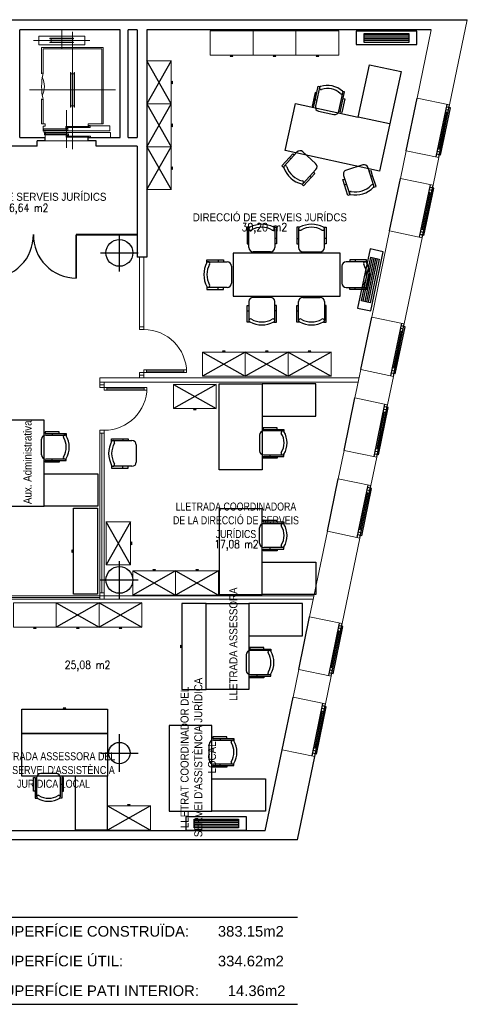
# Model space of a CAD drawing. Header units: metres. Extents: x -1 to 438, y -6 to 39.
# Tile 8 of 9: x 419.13 to 427.48, y 9.88 to 28.25. Entities that reach past the tile are written whole.
import ezdxf

# ---------------------------------------------------------------- set-up
doc = ezdxf.new("R2010")
doc.units = ezdxf.units.M
doc.linetypes.add('CONTINUA', pattern=[0])
for name, color, linetype, lineweight in [('INS P2  CLIMATITZACIO', 7, 'CONTINUA', 25), ('P2  TEXT ACTUAL', 7, 'CONTINUA', 25), ('P2 MOBLES ACTUAL', 7, 'CONTINUA', 25), ('P2 MURS ACTUAL', 7, 'CONTINUA', 25)]:
    doc.layers.add(name, color=color, linetype=linetype, lineweight=lineweight)
doc.styles.add('ARIAL', font='arial.ttf')
doc.styles.add('SIMPLEX', font='simplex_.ttf')

msp = doc.modelspace()

# ---------------------------------------------------------------- linework, layer by layer
at = {"layer": 'INS P2  CLIMATITZACIO', "transparency": 33554687}
for p, q in [((426.391, 27.957), (425.561, 27.957)), ((426.391, 27.924), (425.561, 27.924)), ((426.391, 27.892), (425.561, 27.892)), ((426.391, 27.859), (425.561, 27.859)), ((425.542, 22.997), (425.713, 23.81)), ((425.575, 22.991), (425.745, 23.803)), ((425.607, 22.984), (425.777, 23.796)), ((425.639, 22.977), (425.809, 23.789)), ((423.215, 13.305), (422.385, 13.305)), ((423.215, 13.272), (422.385, 13.272)), ((423.215, 13.239), (422.385, 13.239)), ((423.215, 13.206), (422.385, 13.206))]:
    msp.add_line(p, q, dxfattribs=at)
for points in [[(426.541, 28.033), (425.411, 28.033), (425.411, 27.783), (426.541, 27.783), (426.541, 28.033)], [(426.391, 27.826), (425.561, 27.826), (425.561, 27.99), (426.391, 27.99), (426.391, 27.826)], [(425.682, 22.815), (425.914, 23.921), (425.67, 23.972), (425.437, 22.866), (425.682, 22.815)], [(425.51, 23.004), (425.681, 23.817), (425.842, 23.783), (425.671, 22.97), (425.51, 23.004)], [(423.365, 13.38), (422.235, 13.38), (422.235, 13.13), (423.365, 13.13), (423.365, 13.38)], [(423.215, 13.173), (422.385, 13.173), (422.385, 13.337), (423.215, 13.337), (423.215, 13.173)]]:
    msp.add_lwpolyline(points, close=True, dxfattribs=at)
at = {"layer": 'P2 MOBLES ACTUAL', "transparency": 33554687}
for p, q in [((421.957, 27.478), (421.507, 26.678)), ((421.957, 26.678), (421.507, 27.478)), ((421.507, 26.678), (421.957, 25.878)), ((421.507, 25.878), (421.957, 26.678)), ((421.507, 25.878), (421.957, 25.078)), ((421.507, 25.078), (421.957, 25.878)), ((422.542, 22.047), (423.342, 21.597)), ((423.342, 22.047), (422.542, 21.597)), ((423.342, 22.047), (424.142, 21.597)), ((424.142, 22.047), (423.342, 21.597)), ((424.142, 22.047), (424.942, 21.597)), ((424.942, 22.047), (424.142, 21.597)), ((422, 21.444), (422.8, 20.994)), ((422.8, 21.444), (422, 20.994)), ((421.197, 18.081), (420.747, 18.881)), ((421.197, 18.881), (420.747, 18.081)), ((421.242, 17.967), (422.042, 17.517)), ((422.042, 17.967), (421.242, 17.517)), ((422.042, 17.967), (422.842, 17.517)), ((422.842, 17.967), (422.042, 17.517)), ((419.814, 17.369), (420.614, 16.919)), ((420.614, 17.369), (419.814, 16.919)), ((420.614, 17.369), (421.414, 16.919)), ((421.414, 17.369), (420.614, 16.919)), ((420.77, 13.582), (421.57, 13.132)), ((421.57, 13.582), (420.77, 13.132))]:
    msp.add_line(p, q, dxfattribs=at)
at = {"layer": 'P2 MOBLES ACTUAL', "color": 180, "transparency": 33554687}
for p, q in [((424.724, 26.981), (424.649, 26.635)), ((425.089, 26.54), (425.164, 26.885)), ((424.648, 26.758), (424.675, 26.753)), ((425.14, 26.651), (425.114, 26.657)), ((424.71, 26.54), (424.994, 26.478)), ((426.035, 26.303), (425.449, 26.431)), ((424.066, 25.516), (424.304, 25.777)), ((424.417, 25.783), (424.654, 25.568)), ((424.164, 25.675), (424.19, 25.652)), ((425.532, 25.54), (425.227, 25.443)), ((424.659, 25.455), (424.421, 25.193)), ((424.634, 25.383), (424.616, 25.399)), ((425.74, 25.152), (425.632, 25.488)), ((424.571, 25.305), (424.545, 25.329)), ((425.168, 25.266), (425.192, 25.274)), ((425.175, 25.342), (425.283, 25.006)), ((425.193, 25.17), (425.227, 25.18)), ((425.717, 25.337), (425.684, 25.326)), ((424.038, 20.579), (423.685, 20.579)), ((423.805, 20.605), (423.805, 20.579)), ((419.54, 20.131), (419.54, 20.421)), ((419.62, 20.501), (419.974, 20.501)), ((419.74, 20.528), (419.74, 20.501)), ((423.605, 20.499), (423.605, 20.209)), ((419.974, 20.051), (419.62, 20.051)), ((419.74, 20.024), (419.74, 20.051)), ((423.685, 20.129), (424.038, 20.129)), ((423.805, 20.102), (423.805, 20.129)), ((423.605, 18.482), (423.605, 18.772)), ((423.685, 18.852), (424.038, 18.852)), ((423.805, 18.879), (423.805, 18.852)), ((424.038, 18.402), (423.685, 18.402)), ((423.805, 18.375), (423.805, 18.402))]:
    msp.add_line(p, q, dxfattribs=at)
at = {"layer": 'P2 MOBLES ACTUAL', "color": 180, "linetype": 'CONTINUA', "transparency": 33554687}
for p, q in [((423.41, 23.997), (423.41, 24.35)), ((423.89, 24.35), (423.89, 23.997)), ((424.337, 24.35), (424.337, 23.997)), ((424.817, 23.997), (424.817, 24.35)), ((423.375, 24.167), (423.41, 24.167)), ((423.38, 24.067), (423.405, 24.067)), ((423.925, 24.167), (423.89, 24.167)), ((424.302, 24.167), (424.337, 24.167)), ((424.852, 24.167), (424.817, 24.167)), ((424.847, 24.067), (424.822, 24.067)), ((423.81, 23.917), (423.49, 23.917)), ((424.417, 23.917), (424.737, 23.917)), ((422.65, 23.733), (423.003, 23.733)), ((422.833, 23.768), (422.833, 23.733)), ((425.577, 23.733), (425.223, 23.733)), ((425.393, 23.768), (425.393, 23.733)), ((423.083, 23.653), (423.083, 23.333)), ((425.143, 23.653), (425.143, 23.333)), ((423.003, 23.253), (422.65, 23.253)), ((422.833, 23.218), (422.833, 23.253)), ((422.933, 23.223), (422.933, 23.248)), ((425.223, 23.253), (425.577, 23.253)), ((425.293, 23.223), (425.293, 23.248)), ((425.393, 23.218), (425.393, 23.253)), ((423.41, 22.989), (423.41, 22.636)), ((423.81, 23.069), (423.49, 23.069)), ((423.89, 22.636), (423.89, 22.989)), ((424.337, 22.636), (424.337, 22.989)), ((424.417, 23.069), (424.737, 23.069)), ((424.817, 22.989), (424.817, 22.636)), ((423.375, 22.819), (423.41, 22.819)), ((423.38, 22.919), (423.405, 22.919)), ((423.925, 22.819), (423.89, 22.819)), ((424.302, 22.819), (424.337, 22.819)), ((424.852, 22.819), (424.817, 22.819)), ((424.847, 22.919), (424.822, 22.919)), ((420.874, 20.398), (421.227, 20.398)), ((421.057, 20.433), (421.057, 20.398)), ((421.307, 20.318), (421.307, 19.998)), ((421.227, 19.918), (420.874, 19.918)), ((421.057, 19.883), (421.057, 19.918)), ((421.157, 19.888), (421.157, 19.913)), ((423.36, 16.402), (423.36, 16.112)), ((423.793, 16.482), (423.44, 16.482)), ((423.56, 16.509), (423.56, 16.482)), ((423.44, 16.032), (423.793, 16.032)), ((423.56, 16.005), (423.56, 16.032)), ((422.67, 14.441), (422.67, 14.731)), ((422.75, 14.811), (423.103, 14.811)), ((422.87, 14.838), (422.87, 14.811)), ((423.103, 14.361), (422.75, 14.361)), ((422.87, 14.335), (422.87, 14.361)), ((419.815, 14.185), (419.525, 14.185)), ((419.418, 13.985), (419.445, 13.985)), ((419.445, 14.105), (419.445, 13.751)), ((419.895, 13.751), (419.895, 14.105)), ((419.921, 13.985), (419.895, 13.985))]:
    msp.add_line(p, q, dxfattribs=at)
at = {"layer": 'P2 MOBLES ACTUAL', "color": 180, "lineweight": 13, "transparency": 33554687}
for points in [[(422.686, 27.588), (423.486, 27.588), (423.486, 28.038), (422.686, 28.038), (422.686, 27.588)], [(423.486, 27.588), (424.286, 27.588), (424.286, 28.038), (423.486, 28.038), (423.486, 27.588)], [(424.286, 27.588), (425.086, 27.588), (425.086, 28.038), (424.286, 28.038), (424.286, 27.588)], [(423.086, 27.588), (423.061, 27.563), (423.111, 27.563), (423.086, 27.588)], [(423.886, 27.588), (423.861, 27.563), (423.911, 27.563), (423.886, 27.588)], [(424.686, 27.588), (424.661, 27.563), (424.711, 27.563), (424.686, 27.588)], [(421.957, 26.678), (421.957, 27.478), (421.507, 27.478), (421.507, 26.678), (421.957, 26.678)], [(421.957, 27.078), (421.982, 27.053), (421.982, 27.103), (421.957, 27.078)], [(421.957, 25.878), (421.957, 26.678), (421.507, 26.678), (421.507, 25.878), (421.957, 25.878)], [(421.957, 26.278), (421.982, 26.253), (421.982, 26.303), (421.957, 26.278)], [(421.957, 25.078), (421.957, 25.878), (421.507, 25.878), (421.507, 25.078), (421.957, 25.078)], [(421.957, 25.478), (421.982, 25.453), (421.982, 25.503), (421.957, 25.478)], [(422.542, 22.047), (423.342, 22.047), (423.342, 21.597), (422.542, 21.597), (422.542, 22.047)], [(422.942, 22.047), (422.917, 22.072), (422.967, 22.072), (422.942, 22.047)], [(423.342, 22.047), (424.142, 22.047), (424.142, 21.597), (423.342, 21.597), (423.342, 22.047)], [(423.742, 22.047), (423.717, 22.072), (423.767, 22.072), (423.742, 22.047)], [(424.142, 22.047), (424.942, 22.047), (424.942, 21.597), (424.142, 21.597), (424.142, 22.047)], [(424.542, 22.047), (424.517, 22.072), (424.567, 22.072), (424.542, 22.047)], [(421.197, 18.081), (421.197, 18.881), (420.747, 18.881), (420.747, 18.081), (421.197, 18.081)], [(421.197, 18.481), (421.222, 18.456), (421.222, 18.506), (421.197, 18.481)], [(421.242, 17.967), (422.042, 17.967), (422.042, 17.517), (421.242, 17.517), (421.242, 17.967)], [(421.642, 17.967), (421.617, 17.992), (421.667, 17.992), (421.642, 17.967)], [(422.042, 17.967), (422.842, 17.967), (422.842, 17.517), (422.042, 17.517), (422.042, 17.967)], [(422.442, 17.967), (422.417, 17.992), (422.467, 17.992), (422.442, 17.967)], [(421.17, 13.582), (421.145, 13.607), (421.195, 13.607), (421.17, 13.582)], [(420.77, 13.582), (421.57, 13.582), (421.57, 13.132), (420.77, 13.132), (420.77, 13.582)]]:
    msp.add_lwpolyline(points, close=True, dxfattribs=at)
at = {"layer": 'P2 MOBLES ACTUAL', "color": 180, "transparency": 33554687}
for points in [[(425.844, 25.424), (424.085, 25.806), (424.276, 26.686), (425.449, 26.431), (425.661, 27.408), (426.248, 27.28), (425.844, 25.424)], [(423.655, 21.454), (423.655, 19.854), (422.855, 19.854), (422.855, 21.454), (423.655, 21.454)], [(424.655, 20.854), (424.655, 21.454), (423.655, 21.454), (423.655, 20.854), (424.655, 20.854)], [(419.59, 19.176), (419.59, 20.776), (418.79, 20.776), (418.79, 19.176), (419.59, 19.176)], [(420.59, 19.776), (420.59, 19.176), (419.59, 19.176), (419.59, 19.776), (420.59, 19.776)], [(423.655, 17.527), (423.655, 19.127), (422.855, 19.127), (422.855, 17.527), (423.655, 17.527)], [(424.655, 18.127), (424.655, 17.527), (423.655, 17.527), (423.655, 18.127), (424.655, 18.127)]]:
    msp.add_lwpolyline(points, close=True, dxfattribs=at)
for points in [[(424.676, 26.884), (424.646, 26.89), (424.59, 26.636), (424.62, 26.63), (424.703, 27.011), (424.743, 27.002)], [(425.168, 26.777), (425.198, 26.77), (425.142, 26.516), (425.112, 26.523), (425.195, 26.904), (425.156, 26.912)], [(424.06, 25.486), (424.022, 25.52), (424.164, 25.675), (424.231, 25.749), (424.257, 25.726)], [(424.392, 25.184), (424.429, 25.15), (424.571, 25.305), (424.638, 25.379), (424.612, 25.403)], [(425.733, 25.122), (425.781, 25.137), (425.717, 25.337), (425.687, 25.432), (425.654, 25.422)], [(425.305, 24.985), (425.257, 24.97), (425.193, 25.17), (425.163, 25.265), (425.196, 25.276)], [(423.933, 20.605), (423.933, 20.636), (423.673, 20.636), (423.673, 20.605), (424.063, 20.605), (424.063, 20.565)], [(419.869, 20.528), (419.869, 20.559), (419.609, 20.559), (419.609, 20.528), (419.999, 20.528), (419.999, 20.488)], [(419.869, 20.024), (419.869, 19.994), (419.609, 19.994), (419.609, 20.024), (419.999, 20.024), (419.999, 20.065)], [(423.933, 20.102), (423.933, 20.071), (423.673, 20.071), (423.673, 20.102), (424.063, 20.102), (424.063, 20.142)], [(423.933, 18.879), (423.933, 18.909), (423.673, 18.909), (423.673, 18.879), (424.063, 18.879), (424.063, 18.839)], [(423.933, 18.375), (423.933, 18.344), (423.673, 18.344), (423.673, 18.375), (424.063, 18.375), (424.063, 18.415)]]:
    msp.add_lwpolyline(points, dxfattribs=at)
at = {"layer": 'P2 MOBLES ACTUAL', "color": 180, "linetype": 'CONTINUA', "transparency": 33554687}
for points in [[(423.426, 24.377), (423.375, 24.377), (423.375, 24.167), (423.375, 24.067), (423.41, 24.067)], [(423.875, 24.377), (423.925, 24.377), (423.925, 24.167), (423.925, 24.067), (423.89, 24.067)], [(424.352, 24.377), (424.302, 24.377), (424.302, 24.167), (424.302, 24.067), (424.337, 24.067)], [(424.801, 24.377), (424.852, 24.377), (424.852, 24.167), (424.852, 24.067), (424.817, 24.067)], [(422.623, 23.718), (422.623, 23.768), (422.833, 23.768), (422.933, 23.768), (422.933, 23.733)], [(425.603, 23.718), (425.603, 23.768), (425.393, 23.768), (425.293, 23.768), (425.293, 23.733)], [(422.623, 23.269), (422.623, 23.218), (422.833, 23.218), (422.933, 23.218), (422.933, 23.253)], [(425.603, 23.269), (425.603, 23.218), (425.393, 23.218), (425.293, 23.218), (425.293, 23.253)], [(423.426, 22.609), (423.375, 22.609), (423.375, 22.819), (423.375, 22.919), (423.41, 22.919)], [(423.875, 22.609), (423.925, 22.609), (423.925, 22.819), (423.925, 22.919), (423.89, 22.919)], [(424.352, 22.609), (424.302, 22.609), (424.302, 22.819), (424.302, 22.919), (424.337, 22.919)], [(424.801, 22.609), (424.852, 22.609), (424.852, 22.819), (424.852, 22.919), (424.817, 22.919)], [(420.847, 20.383), (420.847, 20.433), (421.057, 20.433), (421.157, 20.433), (421.157, 20.398)], [(420.847, 19.934), (420.847, 19.883), (421.057, 19.883), (421.157, 19.883), (421.157, 19.918)], [(423.688, 16.509), (423.688, 16.54), (423.428, 16.54), (423.428, 16.509), (423.818, 16.509), (423.818, 16.469)], [(423.688, 16.005), (423.688, 15.975), (423.428, 15.975), (423.428, 16.005), (423.818, 16.005), (423.818, 16.045)], [(422.998, 14.838), (422.998, 14.869), (422.738, 14.869), (422.738, 14.838), (423.128, 14.838), (423.128, 14.798)], [(422.998, 14.335), (422.998, 14.304), (422.738, 14.304), (422.738, 14.335), (423.128, 14.335), (423.128, 14.375)], [(419.418, 13.856), (419.387, 13.856), (419.387, 14.116), (419.418, 14.116), (419.418, 13.726), (419.458, 13.726)], [(419.921, 13.856), (419.952, 13.856), (419.952, 14.116), (419.921, 14.116), (419.921, 13.726), (419.881, 13.726)]]:
    msp.add_lwpolyline(points, dxfattribs=at)
at = {"layer": 'P2 MOBLES ACTUAL', "transparency": 33554687}
msp.add_lwpolyline([(423.113, 23.093), (425.113, 23.093), (425.113, 23.893), (423.113, 23.893), (423.113, 23.093)], close=True, dxfattribs=at)
at = {"layer": 'P2 MOBLES ACTUAL', "color": 180, "linetype": 'CONTINUA', "lineweight": 13, "transparency": 33554687}
for points in [[(422, 20.994), (422.8, 20.994), (422.8, 21.444), (422, 21.444), (422, 20.994)], [(422.4, 20.994), (422.375, 20.969), (422.425, 20.969), (422.4, 20.994)], [(419.014, 16.919), (419.814, 16.919), (419.814, 17.369), (419.014, 17.369), (419.014, 16.919)], [(419.814, 16.919), (420.614, 16.919), (420.614, 17.369), (419.814, 17.369), (419.814, 16.919)], [(420.614, 16.919), (421.414, 16.919), (421.414, 17.369), (420.614, 17.369), (420.614, 16.919)], [(419.414, 16.919), (419.389, 16.894), (419.439, 16.894), (419.414, 16.919)], [(420.214, 16.919), (420.189, 16.894), (420.239, 16.894), (420.214, 16.919)], [(421.014, 16.919), (420.989, 16.894), (421.039, 16.894), (421.014, 16.919)]]:
    msp.add_lwpolyline(points, close=True, dxfattribs=at)
at = {"layer": 'P2 MOBLES ACTUAL', "color": 180, "linetype": 'CONTINUA', "transparency": 33554687}
for points in [[(420.135, 17.535), (420.135, 19.135), (420.585, 19.135), (420.585, 17.535), (420.135, 17.535)], [(420.135, 18.335), (420.11, 18.31), (420.11, 18.36), (420.135, 18.335)], [(422.16, 17.357), (422.16, 15.757), (422.61, 15.757), (422.61, 17.357), (422.16, 17.357)], [(423.41, 17.357), (423.41, 15.757), (422.61, 15.757), (422.61, 17.357), (423.41, 17.357)], [(424.41, 16.757), (424.41, 17.357), (423.41, 17.357), (423.41, 16.757), (424.41, 16.757)], [(422.16, 16.557), (422.135, 16.582), (422.135, 16.532), (422.16, 16.557)], [(419.17, 15.385), (420.77, 15.385), (420.77, 14.935), (419.17, 14.935), (419.17, 15.385)], [(419.97, 15.385), (419.945, 15.41), (419.995, 15.41), (419.97, 15.385)], [(422.72, 13.486), (422.72, 15.086), (421.92, 15.086), (421.92, 13.486), (422.72, 13.486)], [(420.77, 14.135), (419.17, 14.135), (419.17, 14.935), (420.77, 14.935), (420.77, 14.135)], [(420.17, 13.135), (420.77, 13.135), (420.77, 14.135), (420.17, 14.135), (420.17, 13.135)], [(423.72, 14.086), (423.72, 13.486), (422.72, 13.486), (422.72, 14.086), (423.72, 14.086)]]:
    msp.add_lwpolyline(points, close=True, dxfattribs=at)
at = {"layer": 'P2 MOBLES ACTUAL', "color": 180, "transparency": 33554687}
for centre, radius, start, end in [((424.754, 26.975), 0.03, 111.5484, 290.3856), ((424.873, 26.605), 0.418, 47.3063, 108.1329), ((424.877, 26.626), 0.34, 45.99, 109.4492), ((425.135, 26.892), 0.03, 225.0536, 43.8908), ((424.727, 26.618), 0.08, 167.7196, 257.7196), ((425.011, 26.557), 0.08, 257.7196, 347.7196), ((424.363, 25.724), 0.08, 47.7196, 137.7196), ((424.6, 25.508), 0.08, 317.7196, 47.7196), ((425.556, 25.464), 0.08, 17.7196, 107.7196), ((424.088, 25.496), 0.03, 15.0536, 198.8672), ((424.509, 25.646), 0.476, 199.6129, 255.8263), ((424.492, 25.628), 0.395, 198.3354, 257.1038), ((425.251, 25.367), 0.08, 107.7196, 197.7196), ((424.399, 25.213), 0.03, 256.5721, 80.3856), ((425.399, 25.43), 0.395, 258.3354, 317.1038), ((425.711, 25.142), 0.03, 316.5721, 140.3856), ((425.311, 25.014), 0.03, 75.0536, 258.8672), ((425.391, 25.454), 0.476, 259.6129, 315.8263), ((423.685, 20.499), 0.08, 90, 180), ((424.039, 20.549), 0.03, 33.8288, 212.666), ((419.62, 20.421), 0.08, 90, 180), ((419.974, 20.471), 0.03, 33.8288, 212.666), ((419.66, 20.276), 0.34, 328.2704, 31.7296), ((419.638, 20.276), 0.418, 329.5867, 30.4133), ((423.724, 20.354), 0.34, 328.2704, 31.7296), ((423.703, 20.354), 0.418, 329.5867, 30.4133), ((423.685, 20.209), 0.08, 180, 270), ((419.62, 20.131), 0.08, 180, 270), ((419.974, 20.081), 0.03, 147.334, 326.1712), ((424.039, 20.159), 0.03, 147.334, 326.1712), ((423.685, 18.772), 0.08, 90, 180), ((424.039, 18.822), 0.03, 33.8288, 212.666), ((423.724, 18.627), 0.34, 328.2704, 31.7296), ((423.703, 18.627), 0.418, 329.5867, 30.4133), ((423.685, 18.482), 0.08, 180, 270), ((424.039, 18.432), 0.03, 147.334, 326.1712)]:
    msp.add_arc(centre, radius, start, end, dxfattribs=at)
at = {"layer": 'P2 MOBLES ACTUAL', "color": 180, "linetype": 'CONTINUA', "transparency": 33554687}
for centre, radius, start, end in [((423.65, 23.956), 0.476, 61.8933, 118.1067), ((424.577, 23.956), 0.476, 61.8933, 118.1067), ((423.44, 24.35), 0.03, 118.8525, 302.666), ((423.65, 23.981), 0.395, 60.6158, 119.3842), ((423.86, 24.35), 0.03, 237.334, 61.1475), ((424.367, 24.35), 0.03, 118.8525, 302.666), ((424.577, 23.981), 0.395, 60.6158, 119.3842), ((424.787, 24.35), 0.03, 237.334, 61.1475), ((423.49, 23.997), 0.08, 180, 270), ((423.81, 23.997), 0.08, 270, 0), ((424.417, 23.997), 0.08, 180, 270), ((424.737, 23.997), 0.08, 270, 0), ((423.044, 23.493), 0.476, 151.8933, 208.1067), ((422.65, 23.703), 0.03, 327.334, 151.1475), ((423.003, 23.653), 0.08, 0, 90), ((425.223, 23.653), 0.08, 90, 180), ((425.577, 23.703), 0.03, 28.8525, 212.666), ((425.183, 23.493), 0.476, 331.8933, 28.1067), ((423.019, 23.493), 0.395, 150.6158, 209.3842), ((425.208, 23.493), 0.395, 330.6158, 29.3842), ((423.003, 23.333), 0.08, 270, 0), ((425.223, 23.333), 0.08, 180, 270), ((422.65, 23.283), 0.03, 208.8525, 32.666), ((425.577, 23.283), 0.03, 147.334, 331.1475), ((423.49, 22.989), 0.08, 90, 180), ((423.81, 22.989), 0.08, 0, 90), ((424.417, 22.989), 0.08, 90, 180), ((424.737, 22.989), 0.08, 0, 90), ((423.44, 22.636), 0.03, 57.334, 241.1475), ((423.65, 23.03), 0.476, 241.8933, 298.1067), ((423.65, 23.005), 0.395, 240.6158, 299.3842), ((423.86, 22.636), 0.03, 298.8525, 122.666), ((424.367, 22.636), 0.03, 57.334, 241.1475), ((424.577, 23.03), 0.476, 241.8933, 298.1067), ((424.577, 23.005), 0.395, 240.6158, 299.3842), ((424.787, 22.636), 0.03, 298.8525, 122.666), ((420.874, 20.368), 0.03, 327.334, 151.1475), ((421.227, 20.318), 0.08, 0, 90), ((421.268, 20.158), 0.476, 151.8933, 208.1067), ((421.243, 20.158), 0.395, 150.6158, 209.3842), ((420.874, 19.948), 0.03, 208.8525, 32.666), ((421.227, 19.998), 0.08, 270, 0), ((423.44, 16.402), 0.08, 90, 180), ((423.794, 16.452), 0.03, 33.8288, 212.666), ((423.479, 16.257), 0.34, 328.2704, 31.7296), ((423.458, 16.257), 0.418, 329.5867, 30.4133), ((423.44, 16.112), 0.08, 180, 270), ((423.794, 16.062), 0.03, 147.334, 326.1712), ((422.75, 14.731), 0.08, 90, 180), ((423.104, 14.781), 0.03, 33.8288, 212.666), ((422.789, 14.586), 0.34, 328.2704, 31.7296), ((422.768, 14.586), 0.418, 329.5867, 30.4133), ((422.75, 14.441), 0.08, 180, 270), ((423.104, 14.391), 0.03, 147.334, 326.1712), ((419.525, 14.105), 0.08, 90, 180), ((419.815, 14.105), 0.08, 0, 90), ((419.475, 13.751), 0.03, 57.334, 236.1712), ((419.67, 14.065), 0.34, 238.2704, 301.7296), ((419.865, 13.751), 0.03, 303.8288, 122.666), ((419.67, 14.087), 0.418, 239.5867, 300.4133)]:
    msp.add_arc(centre, radius, start, end, dxfattribs=at)
at = {"layer": 'P2 MURS ACTUAL', "transparency": 33554687}
for p, q in [((400.734, 28.248), (427.48, 28.248)), ((421.007, 28.059), (419.137, 28.059)), ((419.137, 26.049), (419.137, 28.059)), ((421.007, 26.049), (421.007, 28.059)), ((421.157, 26.049), (421.157, 28.059)), ((421.327, 28.059), (421.157, 28.059)), ((421.327, 28.059), (421.327, 26.049)), ((421.507, 28.059), (421.507, 23.819)), ((426.811, 28.059), (421.507, 28.059)), ((426.344, 25.805), (426.547, 26.784)), ((426.902, 25.689), (427.105, 26.668)), ((426.951, 25.679), (427.154, 26.658)), ((426.957, 25.831), (427.099, 26.516)), ((426.986, 25.723), (427.169, 26.604)), ((427.124, 26.511), (427.075, 26.521)), ((427.134, 26.56), (427.085, 26.57)), ((427.169, 26.604), (427.095, 26.619)), ((419.137, 26.049), (419.607, 26.049)), ((419.457, 25.889), (419.457, 25.989)), ((419.607, 25.989), (419.457, 25.989)), ((419.607, 25.989), (419.607, 26.049)), ((420.407, 26.049), (421.007, 26.049)), ((420.407, 25.989), (420.407, 26.049)), ((420.557, 25.989), (420.407, 25.989)), ((420.557, 25.889), (420.557, 25.989)), ((421.157, 26.049), (421.327, 26.049)), ((419.457, 25.889), (418.657, 25.889)), ((421.327, 25.889), (420.557, 25.889)), ((421.327, 25.889), (421.327, 23.818)), ((426.986, 25.723), (426.912, 25.738)), ((426.972, 25.777), (426.923, 25.787)), ((426.982, 25.826), (426.933, 25.836)), ((426.034, 24.307), (426.237, 25.286)), ((426.592, 24.191), (426.795, 25.17)), ((426.641, 24.181), (426.844, 25.16)), ((426.647, 24.333), (426.789, 25.018)), ((426.675, 24.225), (426.858, 25.106)), ((426.813, 25.013), (426.764, 25.023)), ((426.823, 25.062), (426.774, 25.072)), ((426.858, 25.106), (426.785, 25.121)), ((426.661, 24.279), (426.612, 24.289)), ((426.671, 24.328), (426.622, 24.338)), ((421.327, 24.229), (420.177, 24.229)), ((420.177, 24.229), (420.177, 23.429)), ((421.327, 24.239), (420.187, 24.239)), ((420.187, 24.239), (420.187, 23.429)), ((426.675, 24.225), (426.602, 24.24)), ((421.507, 23.818), (421.327, 23.818)), ((425.498, 21.722), (425.701, 22.701)), ((426.056, 21.606), (426.259, 22.585)), ((426.105, 21.596), (426.308, 22.575)), ((426.111, 21.748), (426.253, 22.433)), ((426.14, 21.64), (426.322, 22.521)), ((426.278, 22.428), (426.229, 22.438)), ((426.288, 22.477), (426.239, 22.487)), ((426.322, 22.521), (426.249, 22.536)), ((426.125, 21.694), (426.076, 21.704)), ((426.136, 21.743), (426.087, 21.753)), ((426.14, 21.64), (426.066, 21.655)), ((425.185, 20.214), (425.388, 21.193)), ((425.744, 20.098), (425.947, 21.077)), ((425.793, 20.088), (425.995, 21.067)), ((425.827, 20.132), (426.01, 21.013)), ((425.975, 20.969), (425.926, 20.979)), ((426.01, 21.013), (425.936, 21.028)), ((425.799, 20.24), (425.941, 20.925)), ((425.965, 20.92), (425.916, 20.93)), ((425.823, 20.235), (425.774, 20.245)), ((425.827, 20.132), (425.754, 20.147)), ((425.813, 20.186), (425.764, 20.196)), ((424.873, 18.706), (425.076, 19.685)), ((425.431, 18.59), (425.634, 19.569)), ((425.48, 18.58), (425.683, 19.559)), ((425.515, 18.624), (425.697, 19.505)), ((425.663, 19.461), (425.614, 19.471)), ((425.697, 19.505), (425.624, 19.52)), ((425.486, 18.732), (425.628, 19.417)), ((425.653, 19.412), (425.604, 19.422)), ((425.51, 18.727), (425.462, 18.737)), ((425.515, 18.624), (425.441, 18.639)), ((425.5, 18.678), (425.451, 18.688)), ((424.339, 16.13), (424.542, 17.11)), ((424.897, 16.015), (425.1, 16.994)), ((424.946, 16.005), (425.149, 16.984)), ((424.981, 16.048), (425.164, 16.93)), ((425.164, 16.93), (425.09, 16.945)), ((424.952, 16.156), (425.094, 16.842)), ((425.119, 16.837), (425.07, 16.847)), ((425.129, 16.886), (425.08, 16.896)), ((424.981, 16.048), (424.908, 16.064)), ((424.967, 16.102), (424.918, 16.113)), ((424.977, 16.151), (424.928, 16.162)), ((424.029, 14.632), (424.232, 15.611)), ((424.587, 14.517), (424.79, 15.496)), ((424.636, 14.506), (424.839, 15.486)), ((424.67, 14.55), (424.853, 15.432)), ((424.853, 15.432), (424.78, 15.447)), ((424.642, 14.658), (424.784, 15.344)), ((424.808, 15.339), (424.759, 15.349)), ((424.819, 15.388), (424.77, 15.398)), ((423.715, 13.119), (424.029, 14.632)), ((424.67, 14.55), (424.597, 14.565)), ((424.656, 14.604), (424.607, 14.614)), ((424.666, 14.653), (424.617, 14.663)), ((424.313, 12.949), (424.636, 14.506)), ((423.715, 13.119), (398.297, 13.119)), ((424.313, 12.949), (397.703, 12.949))]:
    msp.add_line(p, q, dxfattribs=at)
at = {"layer": 'P2 MURS ACTUAL', "lineweight": 13, "transparency": 33554687}
for p, q in [((427.154, 26.658), (427.484, 28.248)), ((419.487, 27.941), (420.347, 27.941)), ((426.547, 26.784), (426.811, 28.059)), ((419.487, 27.781), (420.347, 27.781)), ((419.542, 27.729), (419.542, 27.237)), ((420.692, 27.729), (419.542, 27.729)), ((419.567, 27.704), (419.567, 27.249)), ((420.667, 27.704), (419.567, 27.704)), ((420.667, 27.704), (420.667, 26.304)), ((420.667, 26.564), (420.667, 27.564)), ((420.692, 26.539), (420.692, 27.729)), ((420.692, 27.704), (420.692, 26.304)), ((419.567, 27.249), (419.542, 27.249)), ((419.542, 26.773), (419.542, 26.304)), ((419.567, 26.759), (419.542, 26.759)), ((419.567, 26.759), (419.567, 26.304)), ((427.154, 26.658), (426.547, 26.784)), ((420.812, 26.268), (420.407, 26.268)), ((420.812, 26.268), (420.812, 26.174)), ((419.572, 26.174), (420.812, 26.174)), ((420, 26.19), (419.578, 26.19)), ((420.014, 26.122), (419.592, 26.122)), ((419.607, 26.049), (419.607, 26.1)), ((420.414, 26.235), (419.992, 26.235)), ((419.607, 25.989), (420.407, 25.989)), ((420.422, 26.077), (420, 26.077)), ((426.237, 25.286), (426.344, 25.805)), ((426.951, 25.679), (426.344, 25.805)), ((426.844, 25.16), (426.951, 25.679)), ((426.844, 25.16), (426.237, 25.286)), ((425.701, 22.701), (426.034, 24.307)), ((426.641, 24.181), (426.034, 24.307)), ((426.308, 22.575), (426.641, 24.181)), ((421.366, 23.818), (421.366, 22.519)), ((421.446, 23.819), (421.446, 22.469)), ((426.308, 22.575), (425.701, 22.701)), ((421.446, 22.519), (421.366, 22.519)), ((421.366, 22.469), (421.366, 22.519)), ((421.446, 22.469), (421.366, 22.469)), ((421.446, 21.719), (421.446, 21.619)), ((422.246, 21.719), (421.446, 21.719)), ((421.496, 21.719), (421.496, 21.669)), ((421.496, 21.693), (422.196, 21.693)), ((422.196, 21.719), (422.196, 21.669)), ((425.388, 21.193), (425.498, 21.722)), ((426.105, 21.596), (425.498, 21.722)), ((420.627, 21.439), (420.627, 21.569)), ((420.707, 21.439), (420.707, 21.489)), ((422.246, 21.669), (421.366, 21.669)), ((421.366, 21.619), (421.366, 21.669)), ((421.446, 21.619), (421.366, 21.619)), ((421.446, 21.619), (421.366, 21.619)), ((421.366, 21.619), (421.366, 21.569)), ((421.446, 21.619), (421.446, 21.569)), ((425.995, 21.067), (426.105, 21.596)), ((420.707, 21.439), (420.627, 21.439)), ((420.707, 21.439), (420.627, 21.439)), ((420.627, 21.439), (420.627, 21.389)), ((421.507, 21.389), (420.627, 21.389)), ((420.707, 21.339), (420.707, 21.439)), ((421.507, 21.339), (420.707, 21.339)), ((420.757, 21.339), (420.757, 21.389)), ((420.757, 21.366), (421.457, 21.366)), ((421.457, 21.339), (421.457, 21.389)), ((425.995, 21.067), (425.388, 21.193)), ((420.707, 20.589), (420.627, 20.589)), ((420.627, 20.589), (420.627, 20.539)), ((420.707, 17.439), (420.707, 20.589)), ((420.627, 17.439), (420.627, 20.539)), ((420.707, 20.539), (420.627, 20.539)), ((420.667, 17.559), (420.667, 20.539)), ((425.076, 19.685), (425.185, 20.214)), ((425.793, 20.088), (425.185, 20.214)), ((425.683, 19.559), (425.793, 20.088)), ((425.683, 19.559), (425.076, 19.685)), ((424.542, 17.11), (424.873, 18.706)), ((425.48, 18.58), (424.873, 18.706)), ((425.149, 16.984), (425.48, 18.58)), ((418.207, 17.499), (424.623, 17.499)), ((418.327, 17.469), (420.627, 17.469)), ((420.707, 17.559), (420.627, 17.559)), ((418.207, 17.439), (424.61, 17.439)), ((425.149, 16.984), (424.542, 17.11)), ((424.232, 15.611), (424.339, 16.13)), ((424.946, 16.005), (424.339, 16.13)), ((424.839, 15.486), (424.946, 16.005)), ((424.839, 15.486), (424.232, 15.611)), ((424.636, 14.506), (424.029, 14.632))]:
    msp.add_line(p, q, dxfattribs=at)
at = {"layer": 'P2 MURS ACTUAL', "linetype": 'CONTINUA', "lineweight": 13, "transparency": 33554687}
for p, q in [((419.487, 27.781), (419.487, 27.941)), ((419.917, 27.711), (419.917, 28.059)), ((420.117, 25.833), (420.117, 28.024)), ((420.347, 27.781), (420.347, 27.941)), ((419.392, 27.861), (420.442, 27.861)), ((419.697, 27.891), (419.697, 27.901)), ((419.697, 27.901), (420.137, 27.901)), ((419.697, 27.891), (420.137, 27.891)), ((419.697, 27.831), (420.137, 27.831)), ((419.697, 27.821), (419.697, 27.831)), ((419.697, 27.821), (420.137, 27.821)), ((419.717, 27.831), (419.717, 27.891)), ((420.117, 27.831), (420.117, 27.891)), ((420.137, 27.891), (420.137, 27.901)), ((420.137, 27.821), (420.137, 27.831)), ((420.077, 26.614), (420.077, 27.264)), ((420.077, 27.264), (420.087, 27.264)), ((420.087, 26.614), (420.087, 27.264)), ((420.087, 27.239), (420.147, 27.239)), ((420.147, 26.614), (420.147, 27.264)), ((420.147, 27.264), (420.157, 27.264)), ((420.157, 26.614), (420.157, 27.264)), ((419.317, 26.939), (420.917, 26.939)), ((420.087, 26.639), (420.147, 26.639)), ((420.007, 25.86), (420.007, 26.558)), ((420.077, 26.614), (420.087, 26.614)), ((420.147, 26.614), (420.157, 26.614)), ((419.542, 26.304), (419.607, 26.304)), ((420.667, 26.304), (420.692, 26.304)), ((425.466, 21.569), (420.627, 21.569)), ((425.45, 21.489), (420.627, 21.489))]:
    msp.add_line(p, q, dxfattribs=at)
at = {"layer": 'P2 MURS ACTUAL', "color": 180, "linetype": 'CONTINUA', "transparency": 33554687}
for p, q in [((420.992, 23.549), (420.992, 24.249)), ((420.642, 23.899), (421.342, 23.899)), ((420.992, 17.449), (420.992, 18.149)), ((420.642, 17.799), (421.342, 17.799)), ((420.992, 14.219), (420.992, 14.919)), ((420.642, 14.569), (421.342, 14.569))]:
    msp.add_line(p, q, dxfattribs=at)
at = {"layer": 'P2 MURS ACTUAL', "color": 180, "transparency": 33554687}
for p, q in [((412.447, 11.511), (424.317, 11.511)), ((412.447, 9.883), (424.317, 9.883))]:
    msp.add_line(p, q, dxfattribs=at)
at = {"layer": 'P2 MURS ACTUAL', "lineweight": 13, "transparency": 33554687}
for points in [[(419.567, 26.304), (419.607, 26.304), (419.607, 26.263), (419.572, 26.263), (419.572, 26.167), (419.612, 26.167)], [(420.022, 26.218), (419.992, 26.218), (419.992, 26.257), (420.414, 26.257), (420.414, 26.235), (420.444, 26.235), (420.444, 26.272), (420.424, 26.272)], [(420.667, 26.304), (420.407, 26.304), (420.407, 26.263), (420.437, 26.263)], [(419.608, 26.173), (419.578, 26.173), (419.578, 26.212), (420, 26.212), (420, 26.19), (420.03, 26.19), (420.03, 26.227), (420.01, 26.227)], [(419.585, 26.144), (420.825, 26.144), (420.825, 26.049)], [(419.622, 26.139), (419.592, 26.139), (419.592, 26.1), (420.014, 26.1), (420.014, 26.122), (420.044, 26.122), (420.044, 26.085), (420.024, 26.085)], [(420.03, 26.094), (420, 26.094), (420, 26.055), (420.422, 26.055), (420.422, 26.077), (420.452, 26.077), (420.452, 26.049)]]:
    msp.add_lwpolyline(points, dxfattribs=at)
at = {"layer": 'P2 MURS ACTUAL', "transparency": 33554687}
for centre, radius in [((420.992, 23.899), 0.25), ((420.992, 17.799), 0.25), ((420.992, 14.569), 0.2)]:
    msp.add_circle(centre, radius, dxfattribs=at)
at = {"layer": 'P2 MURS ACTUAL', "lineweight": 13, "transparency": 33554687}
for centre, radius, start, end in [((420.755, 27.004), 1.213, 168.3473, 191.6527), ((419.193, 27.004), 0.399, 334.7815, 25.2185), ((421.446, 21.669), 0.8, 0, 90), ((420.707, 21.389), 0.8, 270, 0)]:
    msp.add_arc(centre, radius, start, end, dxfattribs=at)
at = {"layer": 'P2 MURS ACTUAL', "transparency": 33554687}
for centre, start, end in [((418.587, 24.229), 270, 0.7162), ((420.187, 24.229), 179.2838, 270)]:
    msp.add_arc(centre, 0.8, start, end, dxfattribs=at)

# ---------------------------------------------------------------- texts
at = {"layer": 'P2  TEXT ACTUAL', "linetype": 'CONTINUA', "transparency": 33554687, "char_height": 0.15, "width": 2.99013, "attachment_point": 8, "style": 'ARIAL'}
for s, insert in [('\\W0.87;DIRECCIÓ DE SERVEIS JURÍDICS', (419.287, 24.868)), ('\\W0.87; DIRECCIÓ DE SERVEIS JURÍDCS', (423.774, 24.485))]:
    msp.add_mtext(s, dxfattribs=dict(at, insert=insert))
at = {"layer": 'P2  TEXT ACTUAL', "transparency": 33554687, "char_height": 0.15, "attachment_point": 8, "style": 'SIMPLEX'}
for s, insert, width in [('\\W0.84;6,64 m2', (419.3, 24.619), 0.91199), ('\\W0.85;30,20 m2', (423.699, 24.26), 1.04716), ('\\W0.82;17,08 m2', (423.176, 18.345), 1.00031), ('\\W0.85;25,08 m2', (420.398, 16.094), 1.04716)]:
    msp.add_mtext(s, dxfattribs=dict(at, insert=insert, width=width))
at = {"layer": 'P2  TEXT ACTUAL', "linetype": 'CONTINUA', "transparency": 33554687, "char_height": 0.15, "attachment_point": 8, "rotation": 90, "style": 'ARIAL'}
for s, insert, width in [('\\W0.87;Aux. Administrativa', (419.355, 19.993), 1.62635), ('\\W0.87;LLETRADA ASSESSORA', (423.196, 16.6), 2.18137)]:
    msp.add_mtext(s, dxfattribs=dict(at, insert=insert, width=width))
at = {"layer": 'P2  TEXT ACTUAL', "linetype": 'CONTINUA', "transparency": 33554687, "char_height": 0.15, "attachment_point": 2, "line_spacing_factor": 1.024096, "style": 'ARIAL'}
for s, insert, width in [('\\A1;{\\fArial|i0|b0;\\H0.150000;\\W0.782163;\\C180;LLETRADA COORDINADORA }\\P{\\fArial|i0|b0;\\H0.150000;\\W0.782163;\\C180;DE LA DIRECCIÓ DE SERVEIS }\\P{\\fArial|i0|b0;\\H0.150000;\\W0.782163;\\C180;JURÍDICS }\\P', (423.167, 19.242), 2.45807), ("\\A1;{\\fArial|i0|b0;\\H0.150000;\\W0.796103;\\C180;LLETRADA ASSESSORA DEL }\\P{\\fArial|i0|b0;\\H0.150000;\\W0.796103;\\C180;DEL SERVEI D'ASSISTÈNCIA }\\P{\\fArial|i0|b0;\\H0.150000;\\W0.796103;\\C180;JURÍDICA LOCAL}\\P", (419.763, 14.584), 2.42025)]:
    msp.add_mtext(s, dxfattribs=dict(at, insert=insert, width=width))
at = {"layer": 'P2  TEXT ACTUAL', "linetype": 'CONTINUA', "transparency": 33554687, "insert": (422.133, 14.487), "char_height": 0.15, "width": 3.09422, "attachment_point": 2, "rotation": 90, "line_spacing_factor": 1.024096, "style": 'ARIAL'}
msp.add_mtext("\\A1;{\\fArial|i0|b0;\\H0.150000;\\W0.867303;\\C180;LLETRAT COORDINADOR DEL }\\P{\\fArial|i0|b0;\\H0.150000;\\W0.867303;\\C180;SERVEI D'ASSISTÈNCIA JURÍDICA }\\P{\\fArial|i0|b0;\\H0.150000;\\W0.867303;\\C180;LOCAL}\\P", dxfattribs=at)
at = {"layer": 'P2 MURS ACTUAL', "transparency": 33554687, "char_height": 0.198, "attachment_point": 7, "style": 'ARIAL'}
for s, insert, width in [('\\W1.00;SUPERFÍCIE CONSTRUÏDA:       383.15m2', (418.65, 11.142), 5.51742), ('\\W1.00;SUPERFÍCIE ÚTIL:                       334.62m2', (418.65, 10.588), 5.49753), ('\\W1.00;SUPERFÍCIE PATI INTERIOR:       14.36m2', (418.65, 10.034), 5.54038)]:
    msp.add_mtext(s, dxfattribs=dict(at, insert=insert, width=width))

doc.saveas('drawing.dxf')
